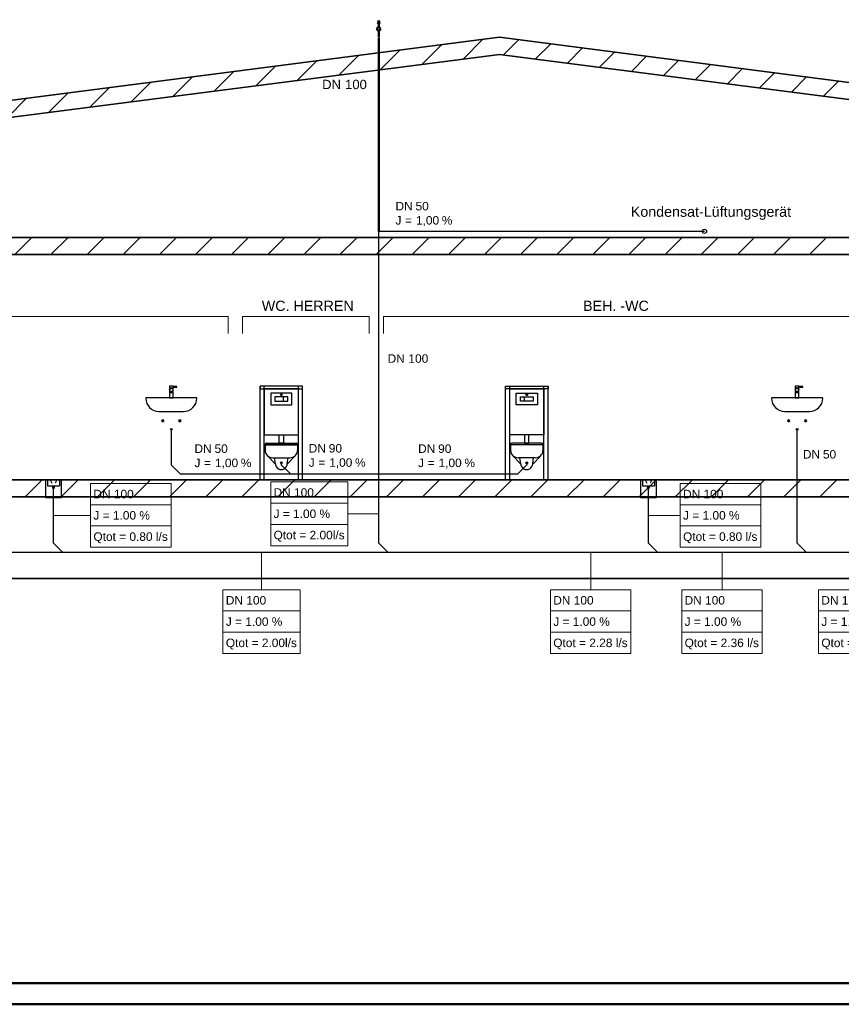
# Model space of a CAD drawing. Extents: x -353 to 768, y -72 to 348.
# Tile 2 of 7: x -143 to 50, y -72 to 160. Entities that reach past the tile are written whole.
import ezdxf
from ezdxf.lldxf.tags import DXFTag

# ---------------------------------------------------------------- set-up
doc = ezdxf.new("R2010")
doc.units = 0
doc.layers.get('0').update_dxf_attribs({"lineweight": 35})
for name, color, linetype, lineweight, true_color in [('A_Wand_allgemein', 7, 'Continuous', 35, 0x585858), ('DEND_TWW', 1, 'DASHED2', 35, 0xff0000), ('L_Klimageraet', 7, 'Continuous', 35, 0xababab), ('Rahmen', 7, 'Continuous', 35, 0x009900), ('S_AW_Beshriftung', 7, 'Continuous', 18, 0xcc3300), ('S_Entlüft', 4, 'Nova_70', 50, 0x00ffff), ('S_Entlüftung', 4, 'Continuous', 5, 0x00ffff), ('S_Schmutzwasser_Beschriftung', 7, 'Continuous', 18, 0xcc3300), ('S_Schmutzwasserleitung', 7, 'Continuous', 25, 0xcc3300), ('S_Trinkwasser', 7, 'Continuous', 35, 0x005e00), ('Schmutzwasser', 7, 'Continuous', 25, 0xff6600), ('SW Leitung', 7, 'Continuous', 25, 0xcc3300)]:
    doc.layers.add(name, color=color, linetype=linetype, lineweight=lineweight, true_color=true_color)
for name, color, linetype, lineweight in [('DEND_OBJ', 7, 'Continuous', 25), ('DEND_OBJ_AW', 7, 'Continuous', 25), ('OBJ', 7, 'Continuous', 25), ('Raumnummerierung', 7, 'Continuous', 18)]:
    doc.layers.add(name, color=color, linetype=linetype, lineweight=lineweight)
doc.styles.get("Standard").update_dxf_attribs({"font": 'arial.ttf'})
tags = doc.linetypes.add('DASHED2', pattern=[0.375, 0.25, -0.125]).pattern_tags.tags
tags[6:7] = [DXFTag(74, 4), DXFTag(75, 0), DXFTag(340, '0'), DXFTag(46, 1.0), DXFTag(50, 0.0), DXFTag(44, 0.0), DXFTag(45, 0.0)]
tags[4:5] = [DXFTag(74, 4), DXFTag(75, 0), DXFTag(340, '0'), DXFTag(46, 1.0), DXFTag(50, 0.0), DXFTag(44, 0.0), DXFTag(45, 0.0)]
tags = doc.linetypes.add('Nova_70', pattern='A,2,[130,ltypeshp.shx,S=1,R=-90,X=0,Y=1],2', length=4).pattern_tags.tags
tags[12:13] = [DXFTag(74, 4), DXFTag(75, 0), DXFTag(340, '0'), DXFTag(46, 0.0), DXFTag(50, 0.0), DXFTag(44, 0.0), DXFTag(45, 0.0)]

# ---------------------------------------------------------------- blocks, each defined once
blk = doc.blocks.new('Wand-A07AMJSF1N', base_point=(-298.65, 47.75))
at = {"color": 0, "linetype": 'ByBlock', "lineweight": -2, "ltscale": 0.35}
for p, q in [((-298.65, 51.75), (237.38, 51.75)), ((-298.65, 47.75), (237.38, 47.75))]:
    blk.add_line(p, q, dxfattribs=at)
at = {"color": 0, "lineweight": -2}
for p, q in [((-141.64, 47.75), (-137.64, 51.75)), ((-133.16, 47.75), (-129.16, 51.75)), ((-124.67, 47.75), (-120.67, 51.75)), ((-116.19, 47.75), (-112.19, 51.75)), ((-107.7, 47.75), (-103.7, 51.75)), ((-99.22, 47.75), (-95.22, 51.75)), ((-90.73, 47.75), (-86.73, 51.75)), ((-82.25, 47.75), (-78.25, 51.75)), ((-73.76, 47.75), (-69.76, 51.75)), ((-65.27, 47.75), (-61.27, 51.75)), ((-56.79, 47.75), (-52.79, 51.75)), ((-48.3, 47.75), (-44.3, 51.75)), ((-39.82, 47.75), (-35.82, 51.75)), ((-31.33, 47.75), (-27.33, 51.75)), ((-22.85, 47.75), (-18.85, 51.75)), ((-14.36, 47.75), (-10.36, 51.75)), ((-5.88, 47.75), (-1.88, 51.75)), ((2.61, 47.75), (6.61, 51.75)), ((11.09, 47.75), (15.09, 51.75)), ((19.58, 47.75), (23.58, 51.75)), ((28.06, 47.75), (32.06, 51.75)), ((36.55, 47.75), (40.55, 51.75)), ((45.03, 47.75), (49.03, 51.75))]:
    blk.add_line(p, q, dxfattribs=at)
blk = doc.blocks.new('Wand-A07AMJSH1N', base_point=(-302.65, 104.74))
at = {"color": 0, "linetype": 'ByBlock', "lineweight": -2, "ltscale": 0.35}
for p, q in [((237.38, 108.74), (-157.1, 108.74)), ((237.38, 104.74), (-298.65, 104.74))]:
    blk.add_line(p, q, dxfattribs=at)
at = {"color": 0, "lineweight": -2}
for p, q in [((-144.05, 104.74), (-140.05, 108.74)), ((-135.56, 104.74), (-131.56, 108.74)), ((-127.07, 104.74), (-123.07, 108.74)), ((-118.59, 104.74), (-114.59, 108.74)), ((-110.1, 104.74), (-106.1, 108.74)), ((-101.62, 104.74), (-97.62, 108.74)), ((-93.13, 104.74), (-89.13, 108.74)), ((-84.65, 104.74), (-80.65, 108.74)), ((-76.16, 104.74), (-72.16, 108.74)), ((-67.68, 104.74), (-63.68, 108.74)), ((-59.19, 104.74), (-55.19, 108.74)), ((-50.71, 104.74), (-46.71, 108.74)), ((-42.22, 104.74), (-38.22, 108.74)), ((-33.74, 104.74), (-29.74, 108.74)), ((-25.25, 104.74), (-21.25, 108.74)), ((-16.77, 104.74), (-12.77, 108.74)), ((-8.28, 104.74), (-4.28, 108.74)), ((0.2, 104.74), (4.2, 108.74)), ((8.69, 104.74), (12.69, 108.74)), ((17.18, 104.74), (21.18, 108.74)), ((25.66, 104.74), (29.66, 108.74)), ((34.15, 104.74), (38.15, 108.74)), ((42.63, 104.74), (46.63, 108.74))]:
    blk.add_line(p, q, dxfattribs=at)
blk = doc.blocks.new('Blockreferenz-A07AMJSZ1N', base_point=(-136.99, 47.55))
at = {"color": 0, "linetype": 'ByBlock', "lineweight": -2, "ltscale": 0.25}
for p, q in [((-132.99, 51.75), (-136.99, 51.75)), ((-136.79, 47.55), (-136.79, 51.75)), ((-136.39, 51.75), (-136.39, 50.35)), ((-135.79, 51.75), (-135.39, 50.95)), ((-134.19, 51.75), (-134.59, 50.95)), ((-133.59, 51.75), (-133.59, 50.35)), ((-133.19, 51.75), (-133.19, 47.55)), ((-136.39, 50.35), (-133.59, 50.35)), ((-133.19, 47.55), (-136.79, 47.55))]:
    blk.add_line(p, q, dxfattribs=at)
blk.add_circle((-134.99, 49.95), 0.2, dxfattribs=at)
at = {"layer": 'Schmutzwasser', "linetype": 'ByBlock', "lineweight": -2, "ltscale": 0.25}
blk.add_circle((-134.99, 49.95), 0.2, dxfattribs=at)
blk = doc.blocks.new('Blockreferenz-A07AMJT11N', base_point=(-86.46, 51.75))
at = {"color": 0, "linetype": 'ByBlock', "lineweight": -2, "ltscale": 0.25}
for p, q in [((-86.46, 73.75), (-86.46, 73.15)), ((-76.46, 73.75), (-86.46, 73.75)), ((-86.46, 51.75), (-86.46, 73.75)), ((-86.46, 73.15), (-76.46, 73.15)), ((-85.46, 51.75), (-85.46, 73.75)), ((-85.46, 73.15), (-85.46, 62.35)), ((-77.46, 73.15), (-85.46, 73.15)), ((-83.96, 72.15), (-83.96, 69.35)), ((-78.96, 72.15), (-83.96, 72.15)), ((-78.96, 69.35), (-78.96, 72.15)), ((-77.46, 51.75), (-77.46, 73.75)), ((-77.46, 62.35), (-77.46, 73.15)), ((-76.46, 73.15), (-76.46, 73.75)), ((-76.46, 51.75), (-76.46, 73.75)), ((-82.96, 71.25), (-82.96, 70.25)), ((-79.96, 71.25), (-82.96, 71.25)), ((-82.96, 70.25), (-79.96, 70.25)), ((-80.96, 70.25), (-80.96, 71.25)), ((-79.96, 70.25), (-79.96, 71.25)), ((-83.96, 69.35), (-78.96, 69.35)), ((-85.46, 62.35), (-77.46, 62.35)), ((-84.96, 60.35), (-77.96, 60.35)), ((-81.96, 60.35), (-81.96, 62.35)), ((-81.96, 62.35), (-80.96, 62.35)), ((-80.96, 60.35), (-81.96, 60.35)), ((-80.96, 62.35), (-80.96, 60.35)), ((-85.26, 60.05), (-85.26, 59.95)), ((-77.66, 60.05), (-85.26, 60.05)), ((-85.26, 59.95), (-77.66, 59.95)), ((-85.26, 59.95), (-85.26, 58.65)), ((-77.66, 59.95), (-77.66, 60.05)), ((-77.66, 59.95), (-77.66, 58.65)), ((-82.86, 55.45), (-84.66, 57.35)), ((-83.46, 56.95), (-79.46, 56.95)), ((-82.86, 55.55), (-83.06, 56.95)), ((-80.06, 55.45), (-78.26, 57.35)), ((-80.06, 55.55), (-79.86, 56.95))]:
    blk.add_line(p, q, dxfattribs=at)
at = {"color": 3, "linetype": 'ByBlock', "lineweight": -2, "ltscale": 0.25, "true_color": 0x00ff00}
blk.add_circle((-81.46, 71.75), 0.2, dxfattribs=at)
at = {"color": 22, "linetype": 'ByBlock', "lineweight": -2, "ltscale": 0.25, "true_color": 0xcc3300}
blk.add_circle((-81.46, 55.75), 0.2, dxfattribs=at)
at = {"color": 0, "linetype": 'ByBlock', "lineweight": -2, "ltscale": 0.25}
for centre, major_axis, end_param in [((-84.96, 60.05), (0, 0.3), 1.570796), ((-77.96, 60.05), (0.3, 0), 1.570796), ((-83.56, 58.65), (-1.7, 0), 1.629552), ((-79.36, 58.65), (-0.1, -1.7), 1.629552), ((-81.46, 55.55), (-1.4, 0), 3.141593)]:
    blk.add_ellipse(centre, major_axis=major_axis, ratio=1, start_param=0, end_param=end_param, dxfattribs=at)
blk = doc.blocks.new('Blockreferenz-A07AMJT31N', base_point=(-28.81, 51.75))
at = {"color": 0, "linetype": 'ByBlock', "lineweight": -2, "ltscale": 0.25}
for p, q in [((-28.81, 73.15), (-28.81, 73.75)), ((-28.81, 73.75), (-18.81, 73.75)), ((-28.81, 51.75), (-28.81, 73.75)), ((-18.81, 73.15), (-28.81, 73.15)), ((-27.81, 51.75), (-27.81, 73.75)), ((-27.81, 62.35), (-27.81, 73.15)), ((-27.81, 73.15), (-19.81, 73.15)), ((-26.31, 69.35), (-26.31, 72.15)), ((-26.31, 72.15), (-21.31, 72.15)), ((-21.31, 72.15), (-21.31, 69.35)), ((-19.81, 51.75), (-19.81, 73.75)), ((-19.81, 73.15), (-19.81, 62.35)), ((-18.81, 73.75), (-18.81, 73.15)), ((-18.81, 51.75), (-18.81, 73.75)), ((-25.31, 70.25), (-25.31, 71.25)), ((-25.31, 71.25), (-22.31, 71.25)), ((-22.31, 70.25), (-25.31, 70.25)), ((-24.31, 70.25), (-24.31, 71.25)), ((-22.31, 71.25), (-22.31, 70.25)), ((-21.31, 69.35), (-26.31, 69.35)), ((-19.81, 62.35), (-27.81, 62.35)), ((-20.31, 60.35), (-27.31, 60.35)), ((-23.31, 62.35), (-24.31, 62.35)), ((-24.31, 62.35), (-24.31, 60.35)), ((-24.31, 60.35), (-23.31, 60.35)), ((-23.31, 60.35), (-23.31, 62.35)), ((-27.61, 59.95), (-27.61, 60.05)), ((-27.61, 60.05), (-20.01, 60.05)), ((-20.01, 59.95), (-27.61, 59.95)), ((-27.61, 59.95), (-27.61, 58.65)), ((-20.01, 60.05), (-20.01, 59.95)), ((-20.01, 59.95), (-20.01, 58.65)), ((-25.21, 55.45), (-27.01, 57.35)), ((-21.81, 56.95), (-25.81, 56.95)), ((-25.21, 55.55), (-25.41, 56.95)), ((-22.41, 55.45), (-20.61, 57.35)), ((-22.41, 55.55), (-22.21, 56.95))]:
    blk.add_line(p, q, dxfattribs=at)
at = {"color": 3, "linetype": 'ByBlock', "lineweight": -2, "ltscale": 0.25, "true_color": 0x00ff00}
blk.add_circle((-23.81, 71.75), 0.2, dxfattribs=at)
at = {"color": 22, "linetype": 'ByBlock', "lineweight": -2, "ltscale": 0.25, "true_color": 0xcc3300}
blk.add_circle((-23.81, 55.75), 0.2, dxfattribs=at)
at = {"color": 0, "linetype": 'ByBlock', "lineweight": -2, "ltscale": 0.25}
for centre, major_axis, end_param in [((-27.31, 60.05), (0, 0.3), 1.570796), ((-20.31, 60.05), (0.3, 0), 1.570796), ((-25.91, 58.65), (-1.7, 0), 1.629552), ((-21.71, 58.65), (-0.1, -1.7), 1.629552), ((-23.81, 55.55), (-1.4, 0), 3.141593)]:
    blk.add_ellipse(centre, major_axis=major_axis, ratio=1, start_param=0, end_param=end_param, dxfattribs=at)
blk = doc.blocks.new('Blockreferenz-A07AMJT51N', base_point=(2.79, 47.55))
at = {"color": 0, "linetype": 'ByBlock', "lineweight": -2, "ltscale": 0.25}
for p, q in [((6.79, 51.75), (2.79, 51.75)), ((2.99, 47.55), (2.99, 51.75)), ((3.39, 51.75), (3.39, 50.35)), ((3.99, 51.75), (4.39, 50.95)), ((5.59, 51.75), (5.19, 50.95)), ((6.19, 51.75), (6.19, 50.35)), ((6.59, 51.75), (6.59, 47.55)), ((3.39, 50.35), (6.19, 50.35)), ((6.59, 47.55), (2.99, 47.55))]:
    blk.add_line(p, q, dxfattribs=at)
blk.add_circle((4.79, 49.95), 0.2, dxfattribs=at)
at = {"layer": 'Schmutzwasser', "linetype": 'ByBlock', "lineweight": -2, "ltscale": 0.25}
blk.add_circle((4.79, 49.95), 0.2, dxfattribs=at)
blk = doc.blocks.new('Blockreferenz-A07AMJT71N', base_point=(33.71, 63.43))
at = {"color": 0, "linetype": 'ByBlock', "lineweight": -2, "ltscale": 0.25}
for p, q in [((39.27, 73.75), (39.27, 73.33)), ((40.11, 73.75), (39.27, 73.75)), ((39.27, 73.75), (39.27, 71.03)), ((40.11, 73.75), (39.27, 73.75)), ((39.27, 73.35), (40.11, 73.35)), ((39.27, 73.33), (40.11, 73.33)), ((39.47, 72.57), (39.47, 72.31)), ((39.47, 72.39), (39.91, 72.39)), ((39.47, 72.31), (39.91, 72.31)), ((39.91, 72.31), (39.91, 72.57)), ((40.11, 73.33), (40.11, 73.75)), ((40.11, 71.03), (40.11, 73.75)), ((40.11, 73.67), (40.11, 73.51)), ((41.01, 73.67), (40.11, 73.67)), ((40.11, 73.63), (40.11, 73.55)), ((40.97, 73.63), (40.11, 73.63)), ((40.11, 73.55), (40.97, 73.55)), ((40.11, 73.51), (40.11, 73.53)), ((40.11, 73.51), (41.01, 73.51)), ((40.97, 73.55), (40.97, 73.63)), ((41.01, 73.51), (41.01, 73.67)), ((45.61, 71.03), (33.81, 71.03)), ((39.27, 71.03), (40.11, 71.03)), ((36.81, 67.83), (42.61, 67.83))]:
    blk.add_line(p, q, dxfattribs=at)
blk.add_circle((39.69, 72.89), 0.38, dxfattribs=at)
for centre, major_axis in [((33.81, 70.93), (0, 0.1)), ((36.81, 70.93), (-3.1, 0)), ((42.61, 70.93), (0, -3.1)), ((45.61, 70.93), (0.1, 0))]:
    blk.add_ellipse(centre, major_axis=major_axis, ratio=1, start_param=0, end_param=1.570796, dxfattribs=at)
at = {"layer": 'DEND_TWW', "linetype": 'DASHED2', "ltscale": 0.35}
blk.add_circle((37.71, 65.63), 0.2, dxfattribs=at)
at = {"layer": 'S_Trinkwasser', "linetype": 'ByBlock', "ltscale": 0.35}
blk.add_circle((41.71, 65.63), 0.2, dxfattribs=at)
at = {"layer": 'Schmutzwasser', "linetype": 'ByBlock', "lineweight": -2, "ltscale": 0.25}
blk.add_circle((39.71, 63.63), 0.2, dxfattribs=at)
blk = doc.blocks.new('Blockreferenz-A07AMJTB1N', base_point=(-113.3, 63.43))
at = {"color": 0, "linetype": 'ByBlock', "lineweight": -2, "ltscale": 0.25}
for p, q in [((-107.74, 73.75), (-107.74, 73.33)), ((-106.9, 73.75), (-107.74, 73.75)), ((-107.74, 73.75), (-107.74, 71.03)), ((-106.9, 73.75), (-107.74, 73.75)), ((-107.74, 73.35), (-106.9, 73.35)), ((-107.74, 73.33), (-106.9, 73.33)), ((-107.54, 72.57), (-107.54, 72.31)), ((-107.54, 72.39), (-107.1, 72.39)), ((-107.54, 72.31), (-107.1, 72.31)), ((-107.1, 72.31), (-107.1, 72.57)), ((-106.9, 73.33), (-106.9, 73.75)), ((-106.9, 71.03), (-106.9, 73.75)), ((-106.9, 73.67), (-106.9, 73.51)), ((-106, 73.67), (-106.9, 73.67)), ((-106.9, 73.63), (-106.9, 73.55)), ((-106.04, 73.63), (-106.9, 73.63)), ((-106.9, 73.55), (-106.04, 73.55)), ((-106.9, 73.51), (-106.9, 73.53)), ((-106.9, 73.51), (-106, 73.51)), ((-106.04, 73.55), (-106.04, 73.63)), ((-106, 73.51), (-106, 73.67)), ((-101.4, 71.03), (-113.2, 71.03)), ((-107.74, 71.03), (-106.9, 71.03)), ((-110.2, 67.83), (-104.4, 67.83))]:
    blk.add_line(p, q, dxfattribs=at)
blk.add_circle((-107.32, 72.89), 0.38, dxfattribs=at)
for centre, major_axis in [((-113.2, 70.93), (0, 0.1)), ((-110.2, 70.93), (-3.1, 0)), ((-104.4, 70.93), (0, -3.1)), ((-101.4, 70.93), (0.1, 0))]:
    blk.add_ellipse(centre, major_axis=major_axis, ratio=1, start_param=0, end_param=1.570796, dxfattribs=at)
at = {"layer": 'DEND_TWW', "linetype": 'DASHED2', "ltscale": 0.35}
blk.add_circle((-109.3, 65.63), 0.2, dxfattribs=at)
at = {"layer": 'S_Trinkwasser', "linetype": 'ByBlock', "ltscale": 0.35}
blk.add_circle((-105.3, 65.63), 0.2, dxfattribs=at)
at = {"layer": 'Schmutzwasser', "linetype": 'ByBlock', "lineweight": -2, "ltscale": 0.25}
blk.add_circle((-107.3, 63.63), 0.2, dxfattribs=at)
blk = doc.blocks.new('Wand-A07AMJTN1N', base_point=(-302.86, 116.56))
at = {"color": 0, "linetype": 'ByBlock', "lineweight": -2, "ltscale": 0.35}
for p, q in [((-302.86, 120.53), (-30.22, 155.78)), ((-302.35, 116.56), (-30.22, 151.75)), ((-302.35, 116.56), (-302.86, 120.53))]:
    blk.add_line(p, q, dxfattribs=at)
at = {"color": 0, "lineweight": -2}
for p, q in [((-38.74, 150.65), (-34.11, 155.28)), ((-58.23, 148.13), (-53.6, 152.76)), ((-48.49, 149.39), (-43.85, 154.02)), ((-67.98, 146.87), (-63.34, 151.5)), ((-87.47, 144.35), (-82.84, 148.98)), ((-77.72, 145.61), (-73.09, 150.24)), ((-106.96, 141.83), (-102.33, 146.46)), ((-97.21, 143.09), (-92.58, 147.72)), ((-126.45, 139.31), (-121.82, 143.94)), ((-116.7, 140.57), (-112.07, 145.2)), ((-145.94, 136.78), (-141.31, 141.42)), ((-136.2, 138.04), (-131.56, 142.68)), ((-165.43, 134.26), (-160.8, 138.9)), ((-155.69, 135.52), (-151.05, 140.16)), ((-175.18, 133), (-170.55, 137.64)), ((-194.67, 130.48), (-190.04, 135.12)), ((-184.92, 131.74), (-180.29, 136.38)), ((-214.16, 127.96), (-209.53, 132.59)), ((-204.41, 129.22), (-199.78, 133.86)), ((-233.65, 125.44), (-229.02, 130.07)), ((-223.91, 126.7), (-219.27, 131.33)), ((-253.14, 122.92), (-248.51, 127.55)), ((-243.4, 124.18), (-238.76, 128.81)), ((-272.63, 120.4), (-268, 125.03)), ((-262.89, 121.66), (-258.26, 126.29)), ((-282.38, 119.14), (-277.75, 123.77)), ((-301.87, 116.62), (-297.24, 121.25)), ((-292.13, 117.88), (-287.49, 122.51))]:
    blk.add_line(p, q, dxfattribs=at)
blk = doc.blocks.new('Wand-A07AMJTP1N', base_point=(-30.22, 117.07))
at = {"color": 0, "linetype": 'ByBlock', "lineweight": -2, "ltscale": 0.35}
for p, q in [((238.47, 121.04), (-30.22, 155.78)), ((237.95, 117.07), (-30.22, 151.75)), ((237.95, 117.07), (238.47, 121.04))]:
    blk.add_line(p, q, dxfattribs=at)
at = {"color": 0, "lineweight": -2}
for p, q in [((-29.28, 151.63), (-25.7, 155.2)), ((-21.76, 150.66), (-18.19, 154.23)), ((-14.25, 149.68), (-10.68, 153.26)), ((-6.73, 148.71), (-3.16, 152.28)), ((0.78, 147.74), (4.35, 151.31)), ((8.29, 146.77), (11.86, 150.34)), ((15.81, 145.8), (19.38, 149.37)), ((23.32, 144.83), (26.89, 148.4)), ((30.83, 143.85), (34.41, 147.43)), ((38.35, 142.88), (41.92, 146.45)), ((45.86, 141.91), (49.43, 145.48)), ((53.37, 140.94), (56.95, 144.51)), ((60.89, 139.97), (64.46, 143.54)), ((68.4, 139), (71.97, 142.57)), ((75.92, 138.02), (79.49, 141.6)), ((83.43, 137.05), (87, 140.62)), ((90.94, 136.08), (94.51, 139.65)), ((98.46, 135.11), (102.03, 138.68)), ((105.97, 134.14), (109.54, 137.71)), ((113.48, 133.17), (117.06, 136.74)), ((121, 132.19), (124.57, 135.77)), ((128.51, 131.22), (132.08, 134.79)), ((136.02, 130.25), (139.6, 133.82)), ((143.54, 129.28), (147.11, 132.85)), ((151.05, 128.31), (154.62, 131.88)), ((158.57, 127.34), (162.14, 130.91)), ((166.08, 126.36), (169.65, 129.94)), ((173.59, 125.39), (177.16, 128.96)), ((181.11, 124.42), (184.68, 127.99)), ((188.62, 123.45), (192.19, 127.02)), ((196.13, 122.48), (199.71, 126.05)), ((203.65, 121.51), (207.22, 125.08)), ((211.16, 120.53), (214.73, 124.11)), ((218.67, 119.56), (222.25, 123.13)), ((226.19, 118.59), (229.76, 122.16)), ((233.7, 117.62), (237.27, 121.19))]:
    blk.add_line(p, q, dxfattribs=at)
blk = doc.blocks.new('Anschluss-Element-A07AMJU51N', base_point=(17.44, 109.65))
at = {"color": 0, "lineweight": -2}
blk.add_circle((17.94, 110.15), 0.5, dxfattribs=at)
blk = doc.blocks.new('Blockreferenz-A07AMJUB1N', base_point=(-58.99, 155.73))
at = {"color": 0, "linetype": 'ByBlock', "lineweight": -2, "ltscale": 0.5}
for p, q in [((-58.59, 159.73), (-58.79, 158.93)), ((-58.59, 158.33), (-58.59, 159.73)), ((-58.39, 158.93), (-58.59, 159.73)), ((-58.79, 158.93), (-58.39, 158.93)), ((-58.59, 157.33), (-58.59, 155.73))]:
    blk.add_line(p, q, dxfattribs=at)
blk.add_circle((-58.59, 157.73), 0.4, dxfattribs=at)
blk = doc.blocks.new('MText-A07AMJV51N', base_point=(41.05, 56.76))
at = {"color": 0, "linetype": 'ByBlock', "lineweight": 35, "ltscale": 0.1225, "char_height": 2, "attachment_point": 1}
for s, insert in [('{\\fArial;DN}', (41.05, 58.76)), ('{\\fArial;50}', (45.76, 58.76))]:
    blk.add_mtext(s, dxfattribs=dict(at, insert=insert))
blk = doc.blocks.new('MText-A07AMJV71N', base_point=(-49.33, 54.74))
at = {"color": 0, "linetype": 'ByBlock', "lineweight": 35, "ltscale": 0.1225, "char_height": 2, "attachment_point": 1}
for s, insert in [('{\\fArial;DN}', (-49.33, 60.08)), ('{\\fArial;90}', (-44.62, 60.08)), ('{\\fArial;J}', (-49.33, 56.74)), ('{\\fArial;=}', (-47.08, 56.74)), ('{\\fArial;1,00}', (-44.53, 56.74)), ('{\\fArial;%}', (-38.45, 56.74))]:
    blk.add_mtext(s, dxfattribs=dict(at, insert=insert))
blk = doc.blocks.new('MText-A07AMJV91N', base_point=(-101.85, 54.74))
at = {"color": 0, "linetype": 'ByBlock', "lineweight": 35, "ltscale": 0.1225, "char_height": 2, "attachment_point": 1}
for s, insert in [('{\\fArial;DN}', (-101.85, 60.08)), ('{\\fArial;50}', (-97.14, 60.08)), ('{\\fArial;J}', (-101.85, 56.74)), ('{\\fArial;=}', (-99.6, 56.74)), ('{\\fArial;1,00}', (-97.04, 56.74)), ('{\\fArial;%}', (-90.97, 56.74))]:
    blk.add_mtext(s, dxfattribs=dict(at, insert=insert))
blk = doc.blocks.new('MText-A07AMJVJ1N', base_point=(-56.49, 79.26))
at = {"color": 0, "linetype": 'ByBlock', "lineweight": 35, "ltscale": 0.1225, "char_height": 2, "attachment_point": 1}
for s, insert in [('{\\fArial;DN}', (-56.49, 81.26)), ('{\\fArial;100}', (-51.6, 81.26))]:
    blk.add_mtext(s, dxfattribs=dict(at, insert=insert))
blk = doc.blocks.new('MText-A07AMJVL1N', base_point=(-54.64, 111.74))
at = {"color": 0, "linetype": 'ByBlock', "lineweight": 35, "ltscale": 0.1225, "char_height": 2, "attachment_point": 1}
for s, insert in [('{\\fArial;DN}', (-54.64, 117.07)), ('{\\fArial;50}', (-49.93, 117.07)), ('{\\fArial;J}', (-54.64, 113.74)), ('{\\fArial;1,00}', (-49.83, 113.74)), ('{\\fArial;%}', (-43.76, 113.74)), ('{\\fArial;=}', (-52.39, 113.74))]:
    blk.add_mtext(s, dxfattribs=dict(at, insert=insert))
blk = doc.blocks.new('MText-A07AMJVP1N', base_point=(-71.88, 143.57))
at = {"color": 0, "linetype": 'ByBlock', "lineweight": 35, "ltscale": 0.1225, "char_height": 2.2, "attachment_point": 1}
for s, insert in [('{\\fArial;100}', (-66.49, 145.77)), ('{\\fArial;DN}', (-71.88, 145.77))]:
    blk.add_mtext(s, dxfattribs=dict(at, insert=insert))
blk = doc.blocks.new('Bauteilbeschriftung-A07AMJWD1N', base_point=(44.72, 10.94))
at = {"color": 0, "linetype": 'ByBlock', "lineweight": -2, "ltscale": 0.18}
blk.add_line((54.17, 25.94), (54.17, 34.74), dxfattribs=at)
at = {"color": 0, "lineweight": -2}
for p, q in [((44.72, 25.94), (63.62, 25.94)), ((44.72, 10.94), (44.72, 25.94)), ((63.62, 25.94), (63.62, 10.94)), ((44.72, 20.94), (63.62, 20.94)), ((44.72, 15.94), (63.62, 15.94)), ((63.62, 10.94), (44.72, 10.94))]:
    blk.add_line(p, q, dxfattribs=at)
at = {"color": 0, "linetype": 'ByBlock', "lineweight": -2, "ltscale": 0.18, "char_height": 2, "attachment_point": 1}
for s, insert in [('{\\fArial;DN 100}', (45.38, 24.44)), ('{\\fArial;J = 1.00 %}', (45.38, 19.44)), ('{\\fArial;Qtot = 2.41 l/s}', (45.38, 14.44))]:
    blk.add_mtext(s, dxfattribs=dict(at, insert=insert))
blk = doc.blocks.new('Bauteilbeschriftung-A07AMJWF1N', base_point=(12.61, 10.94))
at = {"color": 0, "linetype": 'ByBlock', "lineweight": -2, "ltscale": 0.18}
blk.add_line((22.06, 25.94), (22.06, 34.74), dxfattribs=at)
at = {"color": 0, "lineweight": -2}
for p, q in [((12.61, 25.94), (31.51, 25.94)), ((12.61, 10.94), (12.61, 25.94)), ((31.51, 25.94), (31.51, 10.94)), ((12.61, 20.94), (31.51, 20.94)), ((12.61, 15.94), (31.51, 15.94)), ((31.51, 10.94), (12.61, 10.94))]:
    blk.add_line(p, q, dxfattribs=at)
at = {"color": 0, "linetype": 'ByBlock', "lineweight": -2, "ltscale": 0.18, "char_height": 2, "attachment_point": 1}
for s, insert in [('{\\fArial;DN 100}', (13.27, 24.44)), ('{\\fArial;J = 1.00 %}', (13.27, 19.44)), ('{\\fArial;Qtot = 2.36 l/s}', (13.27, 14.44))]:
    blk.add_mtext(s, dxfattribs=dict(at, insert=insert))
blk = doc.blocks.new('Bauteilbeschriftung-A07AMJWH1N', base_point=(-18.24, 10.94))
at = {"color": 0, "linetype": 'ByBlock', "lineweight": -2, "ltscale": 0.18}
blk.add_line((-8.79, 25.94), (-8.79, 34.74), dxfattribs=at)
at = {"color": 0, "lineweight": -2}
for p, q in [((-18.24, 25.94), (0.66, 25.94)), ((-18.24, 10.94), (-18.24, 25.94)), ((0.66, 25.94), (0.66, 10.94)), ((-18.24, 20.94), (0.66, 20.94)), ((-18.24, 15.94), (0.66, 15.94)), ((0.66, 10.94), (-18.24, 10.94))]:
    blk.add_line(p, q, dxfattribs=at)
at = {"color": 0, "linetype": 'ByBlock', "lineweight": -2, "ltscale": 0.18, "char_height": 2, "attachment_point": 1}
for s, insert in [('{\\fArial;DN 100}', (-17.58, 24.44)), ('{\\fArial;J = 1.00 %}', (-17.58, 19.44)), ('{\\fArial;Qtot = 2.28 l/s}', (-17.58, 14.44))]:
    blk.add_mtext(s, dxfattribs=dict(at, insert=insert))
blk = doc.blocks.new('Bauteilbeschriftung-A07AMJWJ1N', base_point=(-83.95, 36.28))
at = {"color": 0, "lineweight": -2}
for p, q in [((-83.95, 51.28), (-65.82, 51.28)), ((-83.95, 36.28), (-83.95, 51.28)), ((-65.82, 51.28), (-65.82, 36.28)), ((-83.95, 46.28), (-65.82, 46.28)), ((-83.95, 41.28), (-65.82, 41.28)), ((-65.82, 36.28), (-83.95, 36.28))]:
    blk.add_line(p, q, dxfattribs=at)
at = {"color": 0, "linetype": 'ByBlock', "lineweight": -2, "ltscale": 0.18}
blk.add_line((-65.82, 43.78), (-58.59, 43.78), dxfattribs=at)
at = {"color": 0, "linetype": 'ByBlock', "lineweight": -2, "ltscale": 0.18, "char_height": 2, "attachment_point": 1}
for s, insert in [('{\\fArial;DN 100}', (-83.28, 49.78)), ('{\\fArial;J = 1.00 %}', (-83.28, 44.78)), ('{\\fArial;Qtot = 2.00l/s}', (-83.28, 39.78))]:
    blk.add_mtext(s, dxfattribs=dict(at, insert=insert))
blk = doc.blocks.new('Bauteilbeschriftung-A07AMJWL1N', base_point=(-95.16, 10.94))
at = {"color": 0, "linetype": 'ByBlock', "lineweight": -2, "ltscale": 0.18}
blk.add_line((-86.09, 25.94), (-86.09, 34.74), dxfattribs=at)
at = {"color": 0, "lineweight": -2}
for p, q in [((-95.16, 25.94), (-77.03, 25.94)), ((-95.16, 10.94), (-95.16, 25.94)), ((-77.03, 25.94), (-77.03, 10.94)), ((-95.16, 20.94), (-77.03, 20.94)), ((-95.16, 15.94), (-77.03, 15.94)), ((-77.03, 10.94), (-95.16, 10.94))]:
    blk.add_line(p, q, dxfattribs=at)
at = {"color": 0, "linetype": 'ByBlock', "lineweight": -2, "ltscale": 0.18, "char_height": 2, "attachment_point": 1}
for s, insert in [('{\\fArial;DN 100}', (-94.49, 24.44)), ('{\\fArial;J = 1.00 %}', (-94.49, 19.44)), ('{\\fArial;Qtot = 2.00l/s}', (-94.49, 14.44))]:
    blk.add_mtext(s, dxfattribs=dict(at, insert=insert))
blk = doc.blocks.new('Bauteilbeschriftung-A07AMJWN1N', base_point=(-134.99, 35.91))
at = {"color": 0, "lineweight": -2}
for p, q in [((-126.27, 50.91), (-107.36, 50.91)), ((-126.27, 35.91), (-126.27, 50.91)), ((-107.36, 50.91), (-107.36, 35.91)), ((-126.27, 45.91), (-107.36, 45.91)), ((-126.27, 40.91), (-107.36, 40.91)), ((-107.36, 35.91), (-126.27, 35.91))]:
    blk.add_line(p, q, dxfattribs=at)
at = {"color": 0, "linetype": 'ByBlock', "lineweight": -2, "ltscale": 0.18}
blk.add_line((-126.27, 43.41), (-134.99, 43.41), dxfattribs=at)
at = {"color": 0, "linetype": 'ByBlock', "lineweight": -2, "ltscale": 0.18, "char_height": 2, "attachment_point": 1}
for s, insert in [('{\\fArial;DN 100}', (-125.6, 49.41)), ('{\\fArial;J = 1.00 %}', (-125.6, 44.41)), ('{\\fArial;Qtot = 0.80 l/s}', (-125.6, 39.41))]:
    blk.add_mtext(s, dxfattribs=dict(at, insert=insert))
blk = doc.blocks.new('Bauteilbeschriftung-A07AMJWR1N', base_point=(4.79, 35.91))
at = {"color": 0, "lineweight": -2}
for p, q in [((12.23, 50.91), (31.14, 50.91)), ((12.23, 35.91), (12.23, 50.91)), ((31.14, 50.91), (31.14, 35.91)), ((12.23, 45.91), (31.14, 45.91)), ((12.23, 40.91), (31.14, 40.91)), ((31.14, 35.91), (12.23, 35.91))]:
    blk.add_line(p, q, dxfattribs=at)
at = {"color": 0, "linetype": 'ByBlock', "lineweight": -2, "ltscale": 0.18}
blk.add_line((12.23, 43.41), (4.79, 43.41), dxfattribs=at)
at = {"color": 0, "linetype": 'ByBlock', "lineweight": -2, "ltscale": 0.18, "char_height": 2, "attachment_point": 1}
for s, insert in [('{\\fArial;DN 100}', (12.9, 49.41)), ('{\\fArial;J = 1.00 %}', (12.9, 44.41)), ('{\\fArial;Qtot = 0.80 l/s}', (12.9, 39.41))]:
    blk.add_mtext(s, dxfattribs=dict(at, insert=insert))
blk = doc.blocks.new('MText-A07AMJXJ1N', base_point=(-75.02, 54.82))
at = {"color": 0, "linetype": 'ByBlock', "lineweight": 35, "ltscale": 0.1225, "char_height": 2, "attachment_point": 1}
for s, insert in [('{\\fArial;90}', (-70.31, 60.16)), ('{\\fArial;DN}', (-75.02, 60.16)), ('{\\fArial;J}', (-75.02, 56.82)), ('{\\fArial;=}', (-72.77, 56.82)), ('{\\fArial;1,00}', (-70.21, 56.82)), ('{\\fArial;%}', (-64.14, 56.82))]:
    blk.add_mtext(s, dxfattribs=dict(at, insert=insert))

msp = doc.modelspace()

# ---------------------------------------------------------------- linework, layer by layer
at = {"layer": 'A_Wand_allgemein', "ltscale": 0.35}
msp.add_line((237.39, 28.53), (-298.65, 28.53), dxfattribs=at)
at = {"layer": 'Rahmen', "lineweight": 50, "ltscale": 0.5}
for points in [[(767.64, -71.5), (767.64, 348.5), (-352.57, 348.5), (-352.57, -71.5), (417.64, -71.5), (667.64, -71.5), (767.64, -71.5)], [(762.64, -66.5), (762.64, 343.5), (-327.57, 343.5), (-327.57, -66.5), (412.64, -66.5), (662.64, -66.5), (762.64, -66.5)]]:
    msp.add_lwpolyline(points, close=True, dxfattribs=at)
at = {"layer": 'Raumnummerierung', "ltscale": 0.18}
for p, q in [((-286.05, 90.11), (-93.96, 90.11)), ((-93.96, 90.11), (-93.96, 86.11)), ((-90.54, 90.11), (-90.54, 86.11)), ((-90.54, 90.11), (-60.84, 90.11)), ((-60.84, 90.11), (-60.84, 86.11)), ((-57.43, 90.11), (-57.43, 86.11)), ((-57.43, 90.11), (52.4, 90.11))]:
    msp.add_line(p, q, dxfattribs=at)
at = {"layer": 'S_Entlüft', "ltscale": 0.5}
msp.add_line((-58.59, 110.15), (-58.59, 155.58), dxfattribs=at)
at = {"layer": 'S_Schmutzwasserleitung', "ltscale": 0.25}
for p, q in [((-107.3, 63.63), (-107.3, 55.28)), ((-81.46, 55.75), (-81.46, 55.28)), ((-23.81, 55.75), (-23.81, 55.28)), ((-107.3, 55.28), (-105.18, 53.16)), ((-81.46, 55.28), (-79.34, 53.16)), ((-23.81, 55.28), (-25.93, 53.16)), ((-134.99, 36.86), (-132.86, 34.74)), ((-58.59, 36.86), (-56.46, 34.74)), ((4.79, 36.86), (6.91, 34.74)), ((39.71, 36.86), (41.83, 34.74))]:
    msp.add_line(p, q, dxfattribs=at)
at = {"layer": 'S_Schmutzwasserleitung', "ltscale": 1.25}
for p, q in [((39.71, 36.86), (39.71, 63.63)), ((-134.99, 36.86), (-134.99, 49.95)), ((4.79, 36.86), (4.79, 49.95))]:
    msp.add_line(p, q, dxfattribs=at)
at = {"layer": 'SW Leitung', "ltscale": 0.25}
for p, q in [((17.94, 110.15), (-58.59, 110.15)), ((-58.59, 36.86), (-58.59, 110.15)), ((-105.18, 53.16), (-25.93, 53.16)), ((-184.67, 34.74), (294.39, 34.74))]:
    msp.add_line(p, q, dxfattribs=at)

# ---------------------------------------------------------------- block references
at = {"layer": 'A_Wand_allgemein', "ltscale": 0.35}
for name, p in [('Wand-A07AMJTN1N', (-302.86, 116.56)), ('Wand-A07AMJTP1N', (-30.22, 117.07)), ('Wand-A07AMJSH1N', (-302.65, 104.74)), ('Wand-A07AMJSF1N', (-298.65, 47.75))]:
    msp.add_blockref(name, p, dxfattribs=at)
at = {"layer": 'DEND_OBJ', "ltscale": 0.25}
for name, p in [('Blockreferenz-A07AMJTB1N', (-113.3, 63.43)), ('Blockreferenz-A07AMJT71N', (33.71, 63.43))]:
    msp.add_blockref(name, p, dxfattribs=at)
at = {"layer": 'DEND_OBJ_AW', "ltscale": 0.25}
for name, p in [('Blockreferenz-A07AMJSZ1N', (-136.99, 47.55)), ('Blockreferenz-A07AMJT51N', (2.79, 47.55))]:
    msp.add_blockref(name, p, dxfattribs=at)
at = {"layer": 'OBJ', "ltscale": 0.25}
for name, p in [('Blockreferenz-A07AMJT11N', (-86.46, 51.75)), ('Blockreferenz-A07AMJT31N', (-28.81, 51.75))]:
    msp.add_blockref(name, p, dxfattribs=at)
at = {"layer": 'S_AW_Beshriftung', "linetype": 'ByBlock', "lineweight": -2, "ltscale": 0.0455}
for name, p in [('MText-A07AMJVL1N', (-54.64, 111.74)), ('MText-A07AMJVJ1N', (-56.49, 79.26)), ('MText-A07AMJXJ1N', (-75.02, 54.82)), ('MText-A07AMJV91N', (-101.85, 54.74)), ('MText-A07AMJV71N', (-49.33, 54.74)), ('MText-A07AMJV51N', (41.05, 56.76))]:
    msp.add_blockref(name, p, dxfattribs=at)
at = {"layer": 'S_Entlüft', "ltscale": 0.5}
msp.add_blockref('Blockreferenz-A07AMJUB1N', (-58.99, 155.73), dxfattribs=at)
at = {"layer": 'S_Entlüftung', "linetype": 'ByBlock', "lineweight": -2, "ltscale": 0.0455}
msp.add_blockref('MText-A07AMJVP1N', (-71.88, 143.57), dxfattribs=at)
at = {"layer": 'S_Schmutzwasser_Beschriftung', "ltscale": 0.18}
for name, p in [('Bauteilbeschriftung-A07AMJWJ1N', (-83.95, 36.28)), ('Bauteilbeschriftung-A07AMJWN1N', (-134.99, 35.91)), ('Bauteilbeschriftung-A07AMJWR1N', (4.79, 35.91)), ('Bauteilbeschriftung-A07AMJWL1N', (-95.16, 10.94)), ('Bauteilbeschriftung-A07AMJWH1N', (-18.24, 10.94)), ('Bauteilbeschriftung-A07AMJWF1N', (12.61, 10.94)), ('Bauteilbeschriftung-A07AMJWD1N', (44.72, 10.94))]:
    msp.add_blockref(name, p, dxfattribs=at)
at = {"layer": 'S_Schmutzwasserleitung', "ltscale": 0.25}
msp.add_blockref('Anschluss-Element-A07AMJU51N', (17.44, 109.65), dxfattribs=at)

# ---------------------------------------------------------------- texts
at = {"layer": 'L_Klimageraet', "color": 7, "ltscale": 0.35, "char_height": 2.4, "attachment_point": 1}
for s, insert in [('{\\fArial;Kondensat-Lüftungsgerät}', (0.63, 115.97)), ('{\\fArial;WC. HERREN}', (-86.05, 93.85)), ('{\\fArial;BEH. -WC}', (-10.58, 93.85))]:
    msp.add_mtext(s, dxfattribs=dict(at, insert=insert))

doc.saveas('drawing.dxf')
